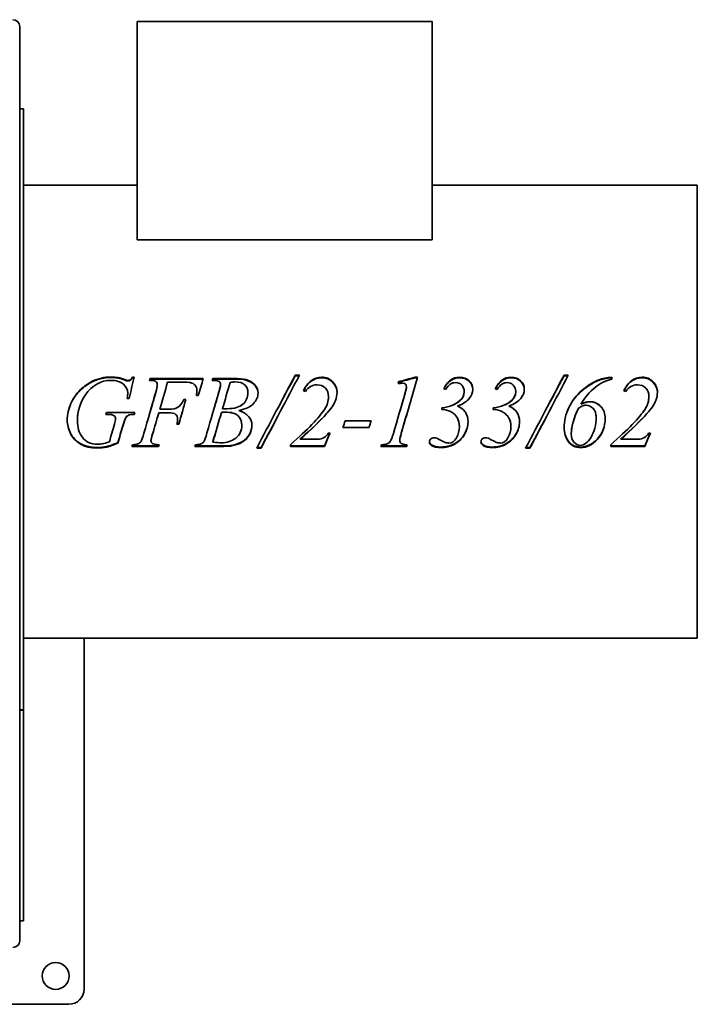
# Model space of a CAD drawing. Header units: millimetres. Extents: x 64 to 356, y 19 to 278.
# Tile 2 of 2: x 177 to 356, y 19 to 278. Entities that reach past the tile are written whole.
import ezdxf

# ---------------------------------------------------------------- set-up
doc = ezdxf.new("R2010")
doc.units = ezdxf.units.MM
doc.layers.add('Krawędzie widoczne(ISO)', color=7, linetype='Continuous', lineweight=35, true_color=0x262659)

msp = doc.modelspace()

# ---------------------------------------------------------------- linework, layer by layer
at = {"layer": 'Krawędzie widoczne(ISO)'}
for p, q in [((177, 276.7), (177, 165.5)), ((208, 278), (286, 278)), ((208, 220.33), (208, 278)), ((286, 220.33), (286, 278)), ((178, 255), (177, 255)), ((178, 96.26), (178, 255)), ((208, 234.8), (178, 234.8)), ((356, 234.8), (286, 234.8)), ((356, 115.2), (356, 234.8)), ((286, 220.33), (208, 220.33)), ((249.77, 184.61), (250.89, 184.61)), ((249.77, 184.44), (249.77, 184.61)), ((320.8, 184.61), (321.92, 184.61)), ((320.8, 184.44), (320.8, 184.61)), ((204.67, 183.36), (204.67, 183.5)), ((206.76, 184.14), (207.24, 184.14)), ((206.76, 183.99), (206.76, 184.14)), ((206.76, 183.99), (207.21, 183.99)), ((211.46, 183.73), (225.49, 183.73)), ((211.46, 183.59), (211.46, 183.73)), ((211.46, 183.59), (225.45, 183.59)), ((213.33, 182.07), (213.33, 182.19)), ((219.71, 182.8), (216.08, 182.8)), ((228.04, 183.73), (234.51, 183.73)), ((228.04, 183.59), (228.04, 183.73)), ((228.04, 183.59), (234.51, 183.59)), ((230.04, 182.07), (230.04, 182.19)), ((249.77, 184.44), (250.8, 184.44)), ((281.45, 184.1), (282.08, 184.1)), ((281.45, 183.94), (281.45, 184.1)), ((281.45, 183.94), (282.04, 183.94)), ((320.8, 184.44), (321.83, 184.44)), ((333.4, 183.59), (333.4, 184.1)), ((205.54, 179.88), (205.54, 179.96)), ((223.82, 180.47), (223.82, 180.57)), ((237.29, 179.9), (237.29, 179.98)), ((279.13, 180.93), (279.13, 181.03)), ((279.15, 181.44), (279.15, 181.55)), ((294.43, 180.2), (294.43, 180.29)), ((308.04, 180.2), (308.04, 180.29)), ((205.9, 178.5), (205.42, 178.5)), ((220.4, 178.25), (220.9, 178.25)), ((220.4, 178.19), (220.4, 178.25)), ((220.4, 178.19), (220.89, 178.19)), ((224.17, 179.22), (223.67, 179.22)), ((258.58, 178.92), (258.58, 178.98)), ((293.29, 177.85), (293.29, 177.9)), ((306.89, 177.85), (306.89, 177.9)), ((325.23, 176.98), (325.23, 177.01)), ((343.21, 178.92), (343.21, 178.98)), ((200.14, 174.29), (199.77, 174.29)), ((200.14, 174.31), (199.78, 174.31)), ((199.92, 174.81), (207.39, 174.81)), ((207.26, 174.31), (207.26, 174.29)), ((216.17, 174.73), (213.76, 174.73)), ((213.76, 174.73), (213.76, 174.72)), ((216.17, 174.72), (213.76, 174.72)), ((214.02, 175.66), (216.4, 175.66)), ((214.02, 175.65), (214.02, 175.66)), ((214.02, 175.65), (216.4, 175.65)), ((230.3, 174.8), (230.3, 174.79)), ((230.58, 175.78), (230.58, 175.79)), ((234.92, 175.29), (234.92, 175.29)), ((288.49, 175.99), (288.49, 175.6)), ((292.64, 176.45), (292.64, 176.47)), ((302.1, 175.99), (302.1, 175.6)), ((306.24, 176.45), (306.24, 176.47)), ((201.95, 173.93), (201.95, 173.91)), ((202.29, 173.21), (202.29, 173.18)), ((219.04, 171.71), (218.51, 171.71)), ((219.04, 171.76), (218.52, 171.76)), ((218.71, 173.05), (218.71, 173.02)), ((219.04, 171.76), (219.04, 171.71)), ((262.95, 172.54), (269.83, 172.54)), ((212.11, 169.14), (212.11, 169.04)), ((235.68, 171.45), (235.68, 171.38)), ((258.45, 169.36), (258.98, 169.36)), ((269.29, 170.78), (262.4, 170.78)), ((269.29, 170.85), (262.43, 170.85)), ((269.29, 170.85), (269.29, 170.78)), ((293.15, 171.1), (293.15, 171.03)), ((306.76, 171.1), (306.76, 171.03)), ((322.7, 169.21), (322.7, 169.11)), ((343.08, 169.36), (343.61, 169.36)), ((202.92, 166.81), (202.92, 166.67)), ((211.68, 167.42), (211.68, 167.29)), ((228.04, 167.1), (228.04, 166.97)), ((251.13, 167.83), (251.13, 167.71)), ((251.13, 167.71), (255.64, 167.71)), ((277.43, 167.5), (277.43, 167.37)), ((335.76, 167.83), (335.76, 167.71)), ((335.76, 167.71), (340.27, 167.71)), ((177, 165.5), (177, 35.3)), ((213.68, 165.8), (206.64, 165.8)), ((213.68, 165.96), (206.7, 165.96)), ((213.68, 165.96), (213.68, 165.8)), ((229.89, 165.8), (223.3, 165.8)), ((229.89, 165.96), (223.35, 165.96)), ((240.77, 165.39), (239.61, 165.39)), ((240.77, 165.56), (239.7, 165.56)), ((240.77, 165.56), (240.77, 165.39)), ((248.51, 166.28), (248.51, 165.8)), ((257.48, 165.96), (248.51, 165.96)), ((257.48, 165.8), (248.51, 165.8)), ((257.48, 165.96), (257.48, 165.8)), ((279.23, 165.8), (272.39, 165.8)), ((279.23, 165.96), (272.45, 165.96)), ((279.23, 165.96), (279.23, 165.8)), ((311.8, 165.39), (310.64, 165.39)), ((311.8, 165.56), (310.73, 165.56)), ((311.8, 165.56), (311.8, 165.39)), ((333.14, 166.28), (333.14, 165.8)), ((342.11, 165.96), (333.14, 165.96)), ((342.11, 165.8), (333.14, 165.8)), ((342.11, 165.96), (342.11, 165.8)), ((356, 115.2), (178, 115.2)), ((194, 115.2), (194, 22.5)), ((177, 96.26), (178, 96.26)), ((177, 96.21), (178, 96.21)), ((178, 96.21), (178, 96.26)), ((178, 46.33), (178, 96.21)), ((178, 46.33), (178, 44.91)), ((178, 41.09), (178, 44.91)), ((177, 40.5), (178, 40.5)), ((178, 41.09), (178, 40.5)), ((190, 18.5), (68, 18.5))]:
    msp.add_line(p, q, dxfattribs=at)
msp.add_circle((186.5, 26), 3.55, dxfattribs=at)
for centre, radius, start, end in [((175.2, 276.7), 1.8, 0, 90), ((175.2, 35.3), 1.8, 270, 0), ((190, 22.5), 4, 270, 0)]:
    msp.add_arc(centre, radius, start, end, dxfattribs=at)
for points in [[(239.61, 165.39), (243, 171.74), (246.38, 178.26), (249.77, 184.61)], [(250.89, 184.61), (247.52, 178.26), (244.14, 171.74), (240.77, 165.39)], [(310.64, 165.39), (314.03, 171.74), (317.41, 178.26), (320.8, 184.61)], [(321.92, 184.61), (318.55, 178.26), (315.17, 171.74), (311.8, 165.39)], [(201.17, 183.25), (198.38, 183.25), (196.11, 181.98), (194.35, 179.41)], [(196.18, 183.01), (197.77, 183.76), (199.43, 184.14), (201.17, 184.14)], [(196.18, 182.87), (197.77, 183.62), (199.43, 183.99), (201.17, 183.99)], [(201.17, 184.14), (202.45, 184.14), (203.62, 183.93), (204.67, 183.5)], [(201.17, 183.99), (202.45, 183.99), (203.62, 183.78), (204.67, 183.36)], [(204.67, 183.5), (205.09, 183.34), (205.4, 183.25), (205.6, 183.25)], [(204.67, 183.36), (205.09, 183.2), (205.4, 183.11), (205.6, 183.11)], [(207.24, 184.14), (206.8, 182.27), (206.35, 180.39), (205.9, 178.5)], [(211.3, 183.25), (211.36, 183.41), (211.41, 183.57), (211.46, 183.73)], [(211.35, 183.25), (211.39, 183.36), (211.43, 183.48), (211.46, 183.59)], [(212.95, 180.14), (213.2, 181.01), (213.33, 181.69), (213.33, 182.19)], [(212.95, 180.05), (213.2, 180.91), (213.33, 181.58), (213.33, 182.07)], [(216.08, 182.8), (215.39, 180.43), (214.71, 178.05), (214.02, 175.66)], [(222.1, 182.67), (221.73, 182.76), (220.94, 182.8), (219.71, 182.8)], [(225.49, 183.73), (225.05, 182.23), (224.61, 180.73), (224.17, 179.22)], [(227.86, 183.25), (227.92, 183.41), (227.98, 183.57), (228.04, 183.73)], [(228.27, 183.24), (228.13, 183.24), (227.99, 183.24), (227.86, 183.25)], [(227.91, 183.25), (227.95, 183.36), (227.99, 183.47), (228.04, 183.59)], [(229.63, 180.26), (229.9, 181.18), (230.04, 181.82), (230.04, 182.19)], [(229.63, 180.17), (229.9, 181.07), (230.04, 181.7), (230.04, 182.07)], [(232.58, 182.7), (231.91, 180.41), (231.25, 178.1), (230.58, 175.79)], [(233.82, 182.86), (233.49, 182.86), (233.08, 182.81), (232.58, 182.7)], [(244.69, 175), (246.38, 178.16), (248.08, 181.32), (249.77, 184.44)], [(255.54, 182.09), (254.29, 182.09), (253.27, 181.49), (252.46, 180.3)], [(276.96, 182.86), (278.46, 183.27), (279.95, 183.69), (281.45, 184.1)], [(277.14, 182.38), (277.08, 182.54), (277.02, 182.7), (276.96, 182.86)], [(277.01, 182.74), (278.49, 183.14), (279.97, 183.54), (281.45, 183.94)], [(278.21, 182.54), (277.99, 182.54), (277.63, 182.49), (277.14, 182.38)], [(282.08, 184.1), (280.65, 179.19), (279.23, 174.2), (277.8, 169.26)], [(292.15, 182.68), (291.16, 182.68), (290.28, 182.08), (289.51, 180.86)], [(305.76, 182.68), (304.77, 182.68), (303.88, 182.08), (303.11, 180.86)], [(315.72, 175), (317.41, 178.16), (319.11, 181.32), (320.8, 184.44)], [(329.99, 183.38), (330.91, 183.73), (332.05, 183.97), (333.4, 184.1)], [(329.99, 183.24), (330.91, 183.59), (332.05, 183.82), (333.4, 183.94)], [(340.17, 182.09), (338.92, 182.09), (337.9, 181.49), (337.1, 180.3)], [(194.35, 179.41), (192.94, 177.37), (192.24, 175.09), (192.24, 172.56)], [(205.42, 178.5), (205.5, 179.16), (205.54, 179.65), (205.54, 179.96)], [(205.43, 178.5), (205.5, 179.12), (205.54, 179.58), (205.54, 179.88)], [(209.83, 169.3), (210.87, 172.9), (211.91, 176.54), (212.95, 180.14)], [(211.47, 175), (211.96, 176.69), (212.46, 178.37), (212.95, 180.05)], [(223.67, 179.22), (223.77, 179.76), (223.82, 180.21), (223.82, 180.57)], [(223.68, 179.22), (223.77, 179.72), (223.82, 180.14), (223.82, 180.47)], [(226.48, 169.38), (227.53, 172.99), (228.58, 176.64), (229.63, 180.26)], [(228.1, 175), (228.61, 176.73), (229.12, 178.45), (229.63, 180.17)], [(252.46, 180.3), (252.31, 180.37), (252.15, 180.44), (251.99, 180.51)], [(260.83, 180.11), (260.83, 179.33), (260.69, 178.61), (260.42, 177.94)], [(275.74, 169.26), (276.77, 172.81), (277.79, 176.38), (278.82, 179.94)], [(277.4, 175), (277.87, 176.62), (278.34, 178.24), (278.82, 179.85)], [(278.82, 179.94), (279, 180.58), (279.11, 180.95), (279.13, 181.03)], [(278.82, 179.85), (279, 180.49), (279.11, 180.85), (279.13, 180.93)], [(279.13, 181.03), (279.14, 181.21), (279.15, 181.38), (279.15, 181.55)], [(279.13, 180.93), (279.14, 181.11), (279.15, 181.27), (279.15, 181.44)], [(289.51, 180.86), (289.35, 180.91), (289.18, 180.96), (289.02, 181)], [(293.29, 177.9), (294.05, 178.56), (294.43, 179.36), (294.43, 180.29)], [(293.29, 177.85), (294.05, 178.5), (294.43, 179.29), (294.43, 180.2)], [(303.11, 180.86), (302.95, 180.91), (302.79, 180.96), (302.63, 181)], [(306.89, 177.9), (307.65, 178.56), (308.04, 179.36), (308.04, 180.29)], [(306.89, 177.85), (307.65, 178.5), (308.04, 179.29), (308.04, 180.2)], [(337.1, 180.3), (336.94, 180.37), (336.78, 180.44), (336.62, 180.51)], [(345.46, 180.11), (345.46, 179.33), (345.33, 178.61), (345.05, 177.94)], [(220.9, 178.25), (220.28, 176.07), (219.66, 173.89), (219.04, 171.71)], [(257.57, 175.66), (258.24, 176.72), (258.58, 177.83), (258.58, 178.98)], [(257.57, 175.65), (258.24, 176.69), (258.58, 177.78), (258.58, 178.92)], [(260.42, 177.94), (259.99, 176.91), (259.2, 175.75), (258.07, 174.47)], [(288.49, 175.99), (290.64, 176.31), (292.24, 176.95), (293.29, 177.9)], [(288.49, 175.97), (290.64, 176.29), (292.24, 176.91), (293.29, 177.85)], [(302.1, 175.99), (304.24, 176.31), (305.84, 176.95), (306.89, 177.9)], [(302.1, 175.97), (304.24, 176.29), (305.84, 176.91), (306.89, 177.85)], [(325.23, 177.01), (326.19, 177.43), (326.97, 177.63), (327.58, 177.63)], [(325.23, 176.98), (326.19, 177.39), (326.97, 177.59), (327.58, 177.59)], [(342.2, 175.66), (342.87, 176.72), (343.21, 177.83), (343.21, 178.98)], [(342.2, 175.65), (342.87, 176.69), (343.21, 177.78), (343.21, 178.92)], [(345.05, 177.94), (344.62, 176.91), (343.84, 175.75), (342.7, 174.47)], [(192.48, 175), (192.32, 174.23), (192.24, 173.43), (192.24, 172.6)], [(199.77, 174.29), (199.82, 174.47), (199.87, 174.64), (199.92, 174.81)], [(201.95, 173.93), (201.58, 174.18), (200.97, 174.31), (200.14, 174.31)], [(201.95, 173.91), (201.58, 174.17), (200.97, 174.29), (200.14, 174.29)], [(207.39, 174.81), (207.35, 174.64), (207.3, 174.47), (207.26, 174.31)], [(207.39, 174.81), (207.35, 174.64), (207.3, 174.47), (207.26, 174.29)], [(213.76, 174.73), (213.21, 172.86), (212.66, 171), (212.11, 169.14)], [(213.76, 174.72), (213.21, 172.82), (212.66, 170.93), (212.11, 169.04)], [(219.98, 175), (219.66, 173.92), (219.35, 172.84), (219.04, 171.76)], [(230.3, 174.8), (229.55, 172.22), (228.79, 169.65), (228.04, 167.1)], [(230.3, 174.79), (229.55, 172.18), (228.79, 169.56), (228.04, 166.97)], [(231.38, 174.86), (231.08, 174.86), (230.72, 174.84), (230.3, 174.8)], [(231.38, 174.85), (231.08, 174.85), (230.72, 174.83), (230.3, 174.79)], [(230.58, 175.79), (231.16, 175.78), (231.58, 175.78), (231.83, 175.78)], [(230.58, 175.78), (231.16, 175.77), (231.58, 175.77), (231.83, 175.77)], [(234.92, 175.29), (235.18, 175.2), (235.43, 175.1), (235.66, 175)], [(245.83, 175), (244.14, 171.84), (242.46, 168.68), (240.77, 165.56)], [(248.51, 166.28), (253.08, 170.24), (256.1, 173.39), (257.57, 175.66)], [(258.07, 174.48), (256.33, 172.55), (254.02, 170.33), (251.13, 167.83)], [(258.07, 174.47), (256.33, 172.51), (254.02, 170.25), (251.13, 167.71)], [(257.11, 175), (257.28, 175.22), (257.43, 175.44), (257.57, 175.65)], [(258.52, 175), (258.38, 174.83), (258.22, 174.66), (258.07, 174.48)], [(279.45, 175), (278.9, 173.12), (278.35, 171.23), (277.8, 169.35)], [(292.64, 176.45), (293.49, 176.1), (294.14, 175.62), (294.61, 175)], [(306.24, 176.45), (307.09, 176.1), (307.75, 175.62), (308.21, 175)], [(316.86, 175), (315.17, 171.84), (313.49, 168.68), (311.8, 165.56)], [(324.6, 175.9), (323.33, 173.2), (322.7, 170.94), (322.7, 169.11)], [(324.19, 175), (323.2, 172.73), (322.7, 170.8), (322.7, 169.21)], [(329.26, 173.45), (329.26, 174.05), (329.17, 174.56), (329, 175)], [(333.14, 166.28), (337.71, 170.24), (340.73, 173.39), (342.2, 175.66)], [(342.7, 174.48), (340.96, 172.55), (338.65, 170.33), (335.76, 167.83)], [(342.7, 174.47), (340.96, 172.51), (338.65, 170.25), (335.76, 167.71)], [(341.74, 175), (341.91, 175.22), (342.06, 175.44), (342.2, 175.65)], [(343.15, 175), (343.01, 174.83), (342.86, 174.66), (342.7, 174.48)], [(192.24, 172.6), (192.24, 172.59), (192.24, 172.59), (192.24, 172.58)], [(192.25, 173.02), (192.25, 173.02), (192.25, 173.03), (192.25, 173.03)], [(192.25, 172.99), (192.25, 172.99), (192.25, 172.99), (192.25, 172.99)], [(200.7, 167.04), (201.13, 168.57), (201.57, 170.11), (202.01, 171.65)], [(202.29, 173.21), (202.29, 173.53), (202.17, 173.77), (201.95, 173.93)], [(202.29, 173.18), (202.29, 173.5), (202.17, 173.75), (201.95, 173.91)], [(202.01, 171.65), (202.19, 172.29), (202.29, 172.79), (202.29, 173.18)], [(204.96, 173.31), (204.82, 173.08), (204.58, 172.39), (204.24, 171.26)], [(204.96, 173.28), (204.82, 173.04), (204.58, 172.35), (204.24, 171.19)], [(218.51, 171.71), (218.64, 172.24), (218.71, 172.67), (218.71, 173.02)], [(262.4, 170.78), (262.59, 171.37), (262.77, 171.96), (262.95, 172.54)], [(269.82, 172.54), (269.64, 171.98), (269.46, 171.42), (269.29, 170.85)], [(269.83, 172.54), (269.65, 171.96), (269.47, 171.37), (269.29, 170.78)], [(329.26, 173.44), (329.26, 173.44), (329.26, 173.45), (329.26, 173.45)], [(204.24, 171.26), (203.8, 169.77), (203.36, 168.29), (202.92, 166.81)], [(204.24, 171.19), (203.8, 169.68), (203.36, 168.17), (202.92, 166.67)], [(208.98, 167.07), (209.22, 167.43), (209.51, 168.17), (209.83, 169.3)], [(212.11, 169.14), (211.83, 168.28), (211.68, 167.7), (211.68, 167.42)], [(212.11, 169.04), (211.83, 168.16), (211.68, 167.58), (211.68, 167.29)], [(225.64, 167.07), (225.85, 167.41), (226.13, 168.18), (226.48, 169.38)], [(258.94, 169.36), (258.45, 168.22), (257.96, 167.09), (257.48, 165.96)], [(258.98, 169.36), (258.48, 168.17), (257.98, 166.98), (257.48, 165.8)], [(274.85, 167.08), (275.14, 167.49), (275.44, 168.21), (275.74, 169.26)], [(277.8, 169.35), (277.56, 168.5), (277.43, 167.88), (277.43, 167.5)], [(277.8, 169.26), (277.56, 168.39), (277.43, 167.76), (277.43, 167.37)], [(343.57, 169.36), (343.08, 168.22), (342.6, 167.09), (342.11, 165.96)], [(343.61, 169.36), (343.11, 168.17), (342.61, 166.98), (342.11, 165.8)], [(206.82, 166.28), (207.51, 166.3), (207.97, 166.36), (208.2, 166.47)], [(208.2, 166.47), (208.55, 166.62), (208.81, 166.81), (208.98, 167.07)], [(223.46, 166.28), (224.16, 166.3), (224.63, 166.37), (224.88, 166.48)], [(224.88, 166.48), (225.23, 166.63), (225.48, 166.82), (225.64, 167.07)], [(228.04, 166.97), (229.01, 166.84), (229.77, 166.78), (230.32, 166.78)], [(272.58, 166.28), (273.31, 166.3), (273.79, 166.36), (274.02, 166.46)], [(274.02, 166.46), (274.38, 166.61), (274.66, 166.82), (274.85, 167.08)], [(285.82, 166.23), (285.46, 166.47), (285.27, 166.75), (285.24, 167.07)], [(285.82, 166.08), (285.43, 166.34), (285.24, 166.64), (285.24, 166.99)], [(286.42, 168.12), (286.64, 168.12), (286.88, 168.08), (287.11, 168.02)], [(299.42, 166.23), (299.06, 166.47), (298.87, 166.75), (298.85, 167.07)], [(299.42, 166.08), (299.04, 166.34), (298.85, 166.64), (298.85, 166.99)], [(300.02, 168.12), (300.25, 168.12), (300.48, 168.08), (300.71, 168.02)], [(206.64, 165.8), (206.7, 165.96), (206.76, 166.12), (206.82, 166.28)], [(213.8, 166.28), (213.76, 166.17), (213.72, 166.06), (213.68, 165.96)], [(213.85, 166.28), (213.79, 166.12), (213.74, 165.96), (213.68, 165.8)], [(223.3, 165.8), (223.36, 165.96), (223.41, 166.12), (223.46, 166.28)], [(233.29, 166.17), (232.56, 166.03), (231.43, 165.96), (229.89, 165.96)], [(233.29, 166.02), (232.56, 165.87), (231.43, 165.8), (229.89, 165.8)], [(272.39, 165.8), (272.45, 165.96), (272.52, 166.12), (272.58, 166.28)], [(279.32, 166.28), (279.29, 166.17), (279.26, 166.06), (279.23, 165.96)], [(279.36, 166.28), (279.32, 166.12), (279.27, 165.96), (279.23, 165.8)], [(288.35, 165.66), (287.24, 165.66), (286.39, 165.85), (285.82, 166.23)], [(288.35, 165.5), (287.24, 165.5), (286.39, 165.69), (285.82, 166.08)], [(301.95, 165.66), (300.84, 165.66), (300, 165.85), (299.42, 166.23)], [(301.95, 165.5), (300.84, 165.5), (300, 165.69), (299.42, 166.08)]]:
    msp.add_open_spline(points, degree=3, dxfattribs=at)
for points, knots in [([(189.57, 172.74), (189.57, 174.29), (189.89, 175.77), (190.54, 177.18), (191.2, 178.58), (192.01, 179.76), (192.99, 180.73), (193.97, 181.69), (195.04, 182.45), (196.18, 183.01)], [0, 0, 0, 0, 1, 1, 1, 2, 2, 2, 3, 3, 3, 3]), ([(189.81, 175), (189.97, 175.73), (190.22, 176.45), (190.54, 177.14), (191.2, 178.52), (192.01, 179.68), (192.99, 180.63), (193.97, 181.58), (195.04, 182.33), (196.18, 182.87)], [0.496689, 0.496689, 0.496689, 0.496689, 1, 1, 1, 2, 2, 2, 3, 3, 3, 3]), ([(205.54, 179.96), (205.54, 180.83), (205.15, 181.6), (204.38, 182.26), (203.6, 182.92), (202.53, 183.25), (201.17, 183.25)], [0, 0, 0, 0, 1, 1, 1, 2, 2, 2, 2]), ([(205.6, 183.25), (205.81, 183.25), (206, 183.3), (206.15, 183.41), (206.31, 183.51), (206.51, 183.75), (206.76, 184.14)], [0, 0, 0, 0, 1, 1, 1, 2, 2, 2, 2]), ([(205.6, 183.11), (205.81, 183.11), (206, 183.17), (206.15, 183.27), (206.31, 183.37), (206.51, 183.61), (206.76, 183.99)], [0, 0, 0, 0, 1, 1, 1, 2, 2, 2, 2]), ([(213.33, 182.19), (213.33, 182.41), (213.27, 182.61), (213.16, 182.77), (213.05, 182.94), (212.88, 183.06), (212.65, 183.14), (212.43, 183.21), (211.98, 183.25), (211.3, 183.25)], [0, 0, 0, 0, 1, 1, 1, 2, 2, 2, 3, 3, 3, 3]), ([(223.82, 180.57), (223.82, 181.15), (223.65, 181.61), (223.33, 181.95), (223.01, 182.3), (222.6, 182.53), (222.1, 182.67)], [0, 0, 0, 0, 1, 1, 1, 2, 2, 2, 2]), ([(230.04, 182.19), (230.04, 182.51), (229.91, 182.76), (229.67, 182.95), (229.42, 183.14), (228.96, 183.24), (228.27, 183.24)], [0, 0, 0, 0, 1, 1, 1, 2, 2, 2, 2]), ([(237.29, 179.98), (237.29, 180.89), (237.01, 181.59), (236.46, 182.1), (235.9, 182.61), (235.02, 182.86), (233.82, 182.86)], [0, 0, 0, 0, 1, 1, 1, 2, 2, 2, 2]), ([(234.51, 183.73), (235.6, 183.73), (236.57, 183.57), (237.42, 183.23), (238.27, 182.9), (238.91, 182.43), (239.33, 181.84), (239.75, 181.24), (239.96, 180.61), (239.96, 179.94)], [0, 0, 0, 0, 1, 1, 1, 2, 2, 2, 3, 3, 3, 3]), ([(234.51, 183.59), (235.6, 183.59), (236.57, 183.42), (237.42, 183.09), (238.27, 182.76), (238.91, 182.31), (239.33, 181.72), (239.74, 181.15), (239.95, 180.54), (239.96, 179.89)], [0, 0, 0, 0, 1, 1, 1, 2, 2, 2, 2.980501, 2.980501, 2.980501, 2.980501]), ([(251.99, 180.51), (252.44, 181.65), (253.1, 182.53), (253.97, 183.16), (254.84, 183.78), (255.78, 184.1), (256.79, 184.1)], [0, 0, 0, 0, 1, 1, 1, 2, 2, 2, 2]), ([(252.02, 180.49), (252.47, 181.58), (253.12, 182.42), (253.97, 183.02), (254.84, 183.64), (255.78, 183.94), (256.79, 183.94)], [0.02333, 0.02333, 0.02333, 0.02333, 1, 1, 1, 2, 2, 2, 2]), ([(258.58, 178.98), (258.58, 179.9), (258.3, 180.65), (257.74, 181.22), (257.17, 181.8), (256.44, 182.09), (255.54, 182.09)], [0, 0, 0, 0, 1, 1, 1, 2, 2, 2, 2]), ([(256.79, 184.1), (257.92, 184.1), (258.88, 183.71), (259.66, 182.93), (260.44, 182.16), (260.83, 181.22), (260.83, 180.11)], [0, 0, 0, 0, 1, 1, 1, 2, 2, 2, 2]), ([(256.79, 183.94), (257.92, 183.94), (258.88, 183.56), (259.66, 182.8), (260.43, 182.04), (260.82, 181.13), (260.83, 180.06)], [0, 0, 0, 0, 1, 1, 1, 1.98812, 1.98812, 1.98812, 1.98812]), ([(279.15, 181.55), (279.15, 181.86), (279.07, 182.1), (278.9, 182.28), (278.74, 182.45), (278.51, 182.54), (278.21, 182.54)], [0, 0, 0, 0, 1, 1, 1, 2, 2, 2, 2]), ([(289.02, 181), (289.48, 182.03), (290.07, 182.8), (290.79, 183.32), (291.51, 183.84), (292.31, 184.1), (293.17, 184.1)], [0, 0, 0, 0, 1, 1, 1, 2, 2, 2, 2]), ([(289.06, 180.99), (289.52, 181.96), (290.09, 182.68), (290.79, 183.18), (291.51, 183.69), (292.31, 183.94), (293.17, 183.94)], [0.029364, 0.029364, 0.029364, 0.029364, 1, 1, 1, 2, 2, 2, 2]), ([(294.43, 180.29), (294.43, 180.98), (294.21, 181.55), (293.76, 182.01), (293.32, 182.46), (292.78, 182.68), (292.15, 182.68)], [0, 0, 0, 0, 1, 1, 1, 2, 2, 2, 2]), ([(293.17, 184.1), (294.22, 184.1), (295.07, 183.79), (295.71, 183.17), (296.36, 182.56), (296.68, 181.78), (296.68, 180.83)], [0, 0, 0, 0, 1, 1, 1, 2, 2, 2, 2]), ([(293.17, 183.94), (294.22, 183.94), (295.07, 183.64), (295.71, 183.04), (296.35, 182.44), (296.67, 181.69), (296.68, 180.78)], [0, 0, 0, 0, 1, 1, 1, 1.981567, 1.981567, 1.981567, 1.981567]), ([(302.63, 181), (303.09, 182.03), (303.68, 182.8), (304.4, 183.32), (305.12, 183.84), (305.91, 184.1), (306.77, 184.1)], [0, 0, 0, 0, 1, 1, 1, 2, 2, 2, 2]), ([(302.67, 180.99), (303.12, 181.96), (303.7, 182.68), (304.4, 183.18), (305.12, 183.69), (305.91, 183.94), (306.77, 183.94)], [0.029364, 0.029364, 0.029364, 0.029364, 1, 1, 1, 2, 2, 2, 2]), ([(308.04, 180.29), (308.04, 180.98), (307.81, 181.55), (307.37, 182.01), (306.92, 182.46), (306.38, 182.68), (305.76, 182.68)], [0, 0, 0, 0, 1, 1, 1, 2, 2, 2, 2]), ([(306.77, 184.1), (307.82, 184.1), (308.67, 183.79), (309.32, 183.17), (309.96, 182.56), (310.29, 181.78), (310.29, 180.83)], [0, 0, 0, 0, 1, 1, 1, 2, 2, 2, 2]), ([(306.77, 183.94), (307.82, 183.94), (308.67, 183.64), (309.32, 183.04), (309.95, 182.44), (310.27, 181.69), (310.29, 180.78)], [0, 0, 0, 0, 1, 1, 1, 1.981567, 1.981567, 1.981567, 1.981567]), ([(320.82, 170.71), (320.82, 172.52), (321.24, 174.31), (322.08, 176.07), (322.92, 177.84), (324.07, 179.35), (325.51, 180.61), (326.95, 181.87), (328.44, 182.79), (329.99, 183.38)], [0, 0, 0, 0, 1, 1, 1, 2, 2, 2, 3, 3, 3, 3]), ([(321.62, 175), (321.76, 175.35), (321.91, 175.7), (322.08, 176.06), (322.92, 177.79), (324.07, 179.28), (325.51, 180.52), (326.95, 181.75), (328.44, 182.66), (329.99, 183.24)], [0.79779, 0.79779, 0.79779, 0.79779, 1, 1, 1, 2, 2, 2, 3, 3, 3, 3]), ([(333.4, 183.59), (331.88, 183.24), (330.41, 182.5), (328.99, 181.38), (327.56, 180.25), (326.31, 178.8), (325.23, 177.01)], [0, 0, 0, 0, 1, 1, 1, 2, 2, 2, 2]), ([(336.62, 180.51), (337.08, 181.65), (337.74, 182.53), (338.6, 183.16), (339.47, 183.78), (340.41, 184.1), (341.42, 184.1)], [0, 0, 0, 0, 1, 1, 1, 2, 2, 2, 2]), ([(336.66, 180.49), (337.11, 181.58), (337.76, 182.42), (338.6, 183.02), (339.47, 183.64), (340.41, 183.94), (341.42, 183.94)], [0.02333, 0.02333, 0.02333, 0.02333, 1, 1, 1, 2, 2, 2, 2]), ([(343.21, 178.98), (343.21, 179.9), (342.93, 180.65), (342.37, 181.22), (341.8, 181.8), (341.07, 182.09), (340.17, 182.09)], [0, 0, 0, 0, 1, 1, 1, 2, 2, 2, 2]), ([(341.42, 184.1), (342.56, 184.1), (343.51, 183.71), (344.29, 182.93), (345.07, 182.16), (345.46, 181.22), (345.46, 180.11)], [0, 0, 0, 0, 1, 1, 1, 2, 2, 2, 2]), ([(341.42, 183.94), (342.56, 183.94), (343.51, 183.56), (344.29, 182.8), (345.06, 182.04), (345.45, 181.13), (345.46, 180.06)], [0, 0, 0, 0, 1, 1, 1, 1.98812, 1.98812, 1.98812, 1.98812]), ([(231.83, 175.78), (233.67, 175.78), (235.04, 176.18), (235.94, 176.98), (236.84, 177.78), (237.29, 178.78), (237.29, 179.98)], [0, 0, 0, 0, 1, 1, 1, 2, 2, 2, 2]), ([(231.83, 175.77), (233.67, 175.77), (235.04, 176.16), (235.94, 176.94), (236.84, 177.73), (237.29, 178.71), (237.29, 179.9)], [0, 0, 0, 0, 1, 1, 1, 2, 2, 2, 2]), ([(239.96, 179.94), (239.96, 178.91), (239.57, 177.98), (238.78, 177.14), (237.99, 176.3), (236.7, 175.69), (234.92, 175.29)], [0, 0, 0, 0, 1, 1, 1, 2, 2, 2, 2]), ([(296.68, 180.83), (296.68, 180.02), (296.38, 179.24), (295.77, 178.48), (295.16, 177.73), (294.12, 177.06), (292.64, 176.47)], [0, 0, 0, 0, 1, 1, 1, 2, 2, 2, 2]), ([(310.29, 180.83), (310.29, 180.02), (309.98, 179.24), (309.38, 178.48), (308.77, 177.73), (307.72, 177.06), (306.24, 176.47)], [0, 0, 0, 0, 1, 1, 1, 2, 2, 2, 2]), ([(216.4, 175.66), (217.46, 175.66), (218.25, 175.83), (218.78, 176.15), (219.3, 176.48), (219.85, 177.18), (220.4, 178.25)], [0, 0, 0, 0, 1, 1, 1, 2, 2, 2, 2]), ([(216.4, 175.65), (217.46, 175.65), (218.25, 175.81), (218.78, 176.14), (219.3, 176.46), (219.85, 177.14), (220.4, 178.19)], [0, 0, 0, 0, 1, 1, 1, 2, 2, 2, 2]), ([(327.58, 177.63), (328.71, 177.63), (329.67, 177.23), (330.46, 176.41), (331.26, 175.6), (331.65, 174.5), (331.65, 173.12)], [0, 0, 0, 0, 1, 1, 1, 2, 2, 2, 2]), ([(327.58, 177.59), (328.71, 177.59), (329.67, 177.19), (330.46, 176.39), (330.85, 175.99), (331.15, 175.53), (331.35, 175)], [0, 0, 0, 0, 1, 1, 1, 1.493292, 1.493292, 1.493292, 1.493292]), ([(207.26, 174.31), (206.57, 174.3), (206.07, 174.22), (205.76, 174.07), (205.46, 173.92), (205.19, 173.66), (204.96, 173.31)], [0, 0, 0, 0, 1, 1, 1, 2, 2, 2, 2]), ([(207.26, 174.29), (206.57, 174.28), (206.07, 174.2), (205.76, 174.05), (205.46, 173.9), (205.19, 173.64), (204.96, 173.28)], [0, 0, 0, 0, 1, 1, 1, 2, 2, 2, 2]), ([(218.71, 173.05), (218.71, 173.59), (218.53, 174), (218.18, 174.29), (217.82, 174.58), (217.15, 174.73), (216.17, 174.73)], [0, 0, 0, 0, 1, 1, 1, 2, 2, 2, 2]), ([(218.71, 173.02), (218.71, 173.56), (218.53, 173.99), (218.18, 174.28), (217.82, 174.57), (217.15, 174.72), (216.17, 174.72)], [0, 0, 0, 0, 1, 1, 1, 2, 2, 2, 2]), ([(235.68, 171.45), (235.68, 172.51), (235.34, 173.35), (234.66, 173.95), (233.98, 174.55), (232.88, 174.86), (231.38, 174.86)], [0, 0, 0, 0, 1, 1, 1, 2, 2, 2, 2]), ([(235.68, 171.38), (235.68, 172.47), (235.34, 173.32), (234.66, 173.93), (233.98, 174.55), (232.88, 174.85), (231.38, 174.85)], [0, 0, 0, 0, 1, 1, 1, 2, 2, 2, 2]), ([(234.92, 175.29), (236.1, 174.88), (236.96, 174.34), (237.52, 173.67), (238.08, 173), (238.36, 172.26), (238.36, 171.46)], [0, 0, 0, 0, 1, 1, 1, 2, 2, 2, 2]), ([(293.15, 171.03), (293.15, 171.87), (292.98, 172.63), (292.63, 173.29), (292.27, 173.96), (291.72, 174.5), (290.96, 174.91), (290.21, 175.32), (289.38, 175.55), (288.49, 175.6)], [0, 0, 0, 0, 1, 1, 1, 2, 2, 2, 3, 3, 3, 3]), ([(293.15, 171.1), (293.15, 171.93), (292.98, 172.67), (292.63, 173.32), (292.27, 173.98), (291.72, 174.51), (290.96, 174.91), (290.91, 174.94), (290.85, 174.97), (290.79, 175)], [0, 0, 0, 0, 1, 1, 1, 2, 2, 2, 2.073829, 2.073829, 2.073829, 2.073829]), ([(292.64, 176.47), (293.56, 176.09), (294.26, 175.54), (294.73, 174.83), (295.2, 174.12), (295.43, 173.26), (295.43, 172.27)], [0, 0, 0, 0, 1, 1, 1, 2, 2, 2, 2]), ([(306.76, 171.03), (306.76, 171.87), (306.58, 172.63), (306.23, 173.29), (305.88, 173.96), (305.32, 174.5), (304.57, 174.91), (303.81, 175.32), (302.99, 175.55), (302.1, 175.6)], [0, 0, 0, 0, 1, 1, 1, 2, 2, 2, 3, 3, 3, 3]), ([(306.76, 171.1), (306.76, 171.93), (306.58, 172.67), (306.23, 173.32), (305.88, 173.98), (305.32, 174.51), (304.57, 174.91), (304.51, 174.94), (304.45, 174.97), (304.4, 175)], [0, 0, 0, 0, 1, 1, 1, 2, 2, 2, 2.073829, 2.073829, 2.073829, 2.073829]), ([(306.24, 176.47), (307.16, 176.09), (307.86, 175.54), (308.33, 174.83), (308.8, 174.12), (309.04, 173.26), (309.04, 172.27)], [0, 0, 0, 0, 1, 1, 1, 2, 2, 2, 2]), ([(326.61, 176.69), (326.3, 176.69), (326, 176.64), (325.72, 176.54), (325.44, 176.43), (325.07, 176.22), (324.6, 175.9)], [0, 0, 0, 0, 1, 1, 1, 2, 2, 2, 2]), ([(329.26, 173.43), (329.26, 174.48), (329, 175.28), (328.49, 175.85), (327.97, 176.41), (327.35, 176.69), (326.61, 176.69)], [0, 0, 0, 0, 1, 1, 1, 2, 2, 2, 2]), ([(197.63, 165.56), (195.73, 165.56), (194.2, 165.9), (193.02, 166.59), (191.85, 167.28), (190.98, 168.2), (190.41, 169.35), (189.85, 170.49), (189.57, 171.63), (189.57, 172.76)], [0, 0, 0, 0, 1, 1, 1, 2, 2, 2, 2.995117, 2.995117, 2.995117, 2.995117]), ([(197.63, 165.39), (195.73, 165.39), (194.2, 165.75), (193.02, 166.45), (191.85, 167.15), (190.98, 168.09), (190.41, 169.25), (189.85, 170.42), (189.57, 171.58), (189.57, 172.74)], [0, 0, 0, 0, 1, 1, 1, 2, 2, 2, 3, 3, 3, 3]), ([(192.24, 172.56), (192.24, 170.88), (192.68, 169.44), (193.55, 168.23), (194.42, 167.02), (195.77, 166.41), (197.6, 166.41)], [0, 0, 0, 0, 1, 1, 1, 2, 2, 2, 2]), ([(295.43, 172.29), (295.43, 171.21), (295.11, 170.13), (294.48, 169.05), (293.84, 167.97), (292.97, 167.13), (291.85, 166.54), (290.74, 165.95), (289.57, 165.66), (288.35, 165.66)], [0.006776, 0.006776, 0.006776, 0.006776, 1, 1, 1, 2, 2, 2, 3, 3, 3, 3]), ([(295.43, 172.27), (295.43, 171.16), (295.12, 170.05), (294.48, 168.95), (293.84, 167.85), (292.97, 167), (291.85, 166.4), (290.74, 165.8), (289.57, 165.5), (288.35, 165.5)], [0, 0, 0, 0, 1, 1, 1, 2, 2, 2, 3, 3, 3, 3]), ([(309.04, 172.29), (309.03, 171.21), (308.71, 170.13), (308.08, 169.05), (307.44, 167.97), (306.57, 167.13), (305.46, 166.54), (304.34, 165.95), (303.17, 165.66), (301.95, 165.66)], [0.006776, 0.006776, 0.006776, 0.006776, 1, 1, 1, 2, 2, 2, 3, 3, 3, 3]), ([(309.04, 172.27), (309.04, 171.16), (308.72, 170.05), (308.08, 168.95), (307.44, 167.85), (306.57, 167), (305.46, 166.4), (304.34, 165.8), (303.17, 165.5), (301.95, 165.5)], [0, 0, 0, 0, 1, 1, 1, 2, 2, 2, 3, 3, 3, 3]), ([(325.07, 166.09), (326.1, 166.09), (327.05, 166.82), (327.93, 168.29), (328.82, 169.76), (329.26, 171.48), (329.26, 173.43)], [0, 0, 0, 0, 1, 1, 1, 2, 2, 2, 2]), ([(331.65, 173.13), (331.65, 171.06), (330.97, 169.29), (329.6, 167.84), (328.24, 166.38), (326.77, 165.66), (325.2, 165.66)], [0.002695, 0.002695, 0.002695, 0.002695, 1, 1, 1, 2, 2, 2, 2]), ([(331.65, 173.12), (331.65, 171), (330.97, 169.2), (329.6, 167.72), (328.24, 166.23), (326.77, 165.5), (325.2, 165.5)], [0, 0, 0, 0, 1, 1, 1, 2, 2, 2, 2]), ([(230.32, 166.78), (231.73, 166.78), (232.98, 167.19), (234.06, 168.02), (235.14, 168.84), (235.68, 169.97), (235.68, 171.38)], [0, 0, 0, 0, 1, 1, 1, 2, 2, 2, 2]), ([(238.36, 171.48), (238.35, 170.61), (238.12, 169.78), (237.67, 169), (237.21, 168.2), (236.62, 167.58), (235.9, 167.14), (235.18, 166.7), (234.31, 166.38), (233.29, 166.17)], [0.012242, 0.012242, 0.012242, 0.012242, 1, 1, 1, 2, 2, 2, 3, 3, 3, 3]), ([(238.36, 171.46), (238.36, 170.56), (238.13, 169.7), (237.67, 168.89), (237.21, 168.08), (236.62, 167.46), (235.9, 167.01), (235.18, 166.56), (234.31, 166.23), (233.29, 166.02)], [0, 0, 0, 0, 1, 1, 1, 2, 2, 2, 3, 3, 3, 3]), ([(255.64, 167.71), (256.37, 167.71), (256.96, 167.86), (257.43, 168.15), (257.9, 168.45), (258.24, 168.85), (258.45, 169.36)], [0, 0, 0, 0, 1, 1, 1, 2, 2, 2, 2]), ([(290.4, 166.72), (291.2, 166.72), (291.86, 167.17), (292.38, 168.09), (292.89, 169), (293.15, 169.99), (293.15, 171.03)], [0, 0, 0, 0, 1, 1, 1, 2, 2, 2, 2]), ([(304.01, 166.72), (304.8, 166.72), (305.46, 167.17), (305.98, 168.09), (306.5, 169), (306.76, 169.99), (306.76, 171.03)], [0, 0, 0, 0, 1, 1, 1, 2, 2, 2, 2]), ([(325.2, 165.66), (323.76, 165.66), (322.67, 166.17), (321.93, 167.2), (321.19, 168.22), (320.82, 169.41), (320.82, 170.75)], [0, 0, 0, 0, 1, 1, 1, 1.992157, 1.992157, 1.992157, 1.992157]), ([(325.2, 165.5), (323.76, 165.5), (322.67, 166.02), (321.93, 167.07), (321.19, 168.12), (320.82, 169.33), (320.82, 170.71)], [0, 0, 0, 0, 1, 1, 1, 2, 2, 2, 2]), ([(322.7, 169.11), (322.7, 168.18), (322.94, 167.44), (323.42, 166.9), (323.9, 166.36), (324.45, 166.09), (325.07, 166.09)], [0, 0, 0, 0, 1, 1, 1, 2, 2, 2, 2]), ([(340.27, 167.71), (341, 167.71), (341.6, 167.86), (342.07, 168.15), (342.54, 168.45), (342.87, 168.85), (343.08, 169.36)], [0, 0, 0, 0, 1, 1, 1, 2, 2, 2, 2]), ([(197.6, 166.41), (198.05, 166.41), (198.47, 166.45), (198.88, 166.53), (199.28, 166.61), (199.88, 166.78), (200.7, 167.04)], [0, 0, 0, 0, 1, 1, 1, 2, 2, 2, 2]), ([(202.92, 166.81), (201.7, 166.31), (200.72, 165.97), (199.98, 165.81), (199.23, 165.64), (198.45, 165.56), (197.63, 165.56)], [0, 0, 0, 0, 1, 1, 1, 2, 2, 2, 2]), ([(202.92, 166.67), (201.7, 166.16), (200.72, 165.82), (199.98, 165.65), (199.23, 165.48), (198.45, 165.39), (197.63, 165.39)], [0, 0, 0, 0, 1, 1, 1, 2, 2, 2, 2]), ([(211.68, 167.29), (211.68, 166.99), (211.81, 166.77), (212.05, 166.61), (212.3, 166.45), (212.89, 166.34), (213.85, 166.28)], [0, 0, 0, 0, 1, 1, 1, 2, 2, 2, 2]), ([(277.43, 167.37), (277.43, 167.05), (277.55, 166.81), (277.77, 166.63), (278, 166.46), (278.53, 166.34), (279.36, 166.28)], [0, 0, 0, 0, 1, 1, 1, 2, 2, 2, 2]), ([(285.24, 166.99), (285.24, 167.31), (285.36, 167.57), (285.58, 167.79), (285.81, 168.01), (286.09, 168.12), (286.42, 168.12)], [0, 0, 0, 0, 1, 1, 1, 2, 2, 2, 2]), ([(287.11, 168.02), (287.25, 167.97), (287.59, 167.79), (288.15, 167.48), (288.7, 167.18), (289.13, 166.97), (289.44, 166.87), (289.75, 166.77), (290.07, 166.72), (290.4, 166.72)], [0, 0, 0, 0, 1, 1, 1, 2, 2, 2, 3, 3, 3, 3]), ([(298.85, 166.99), (298.85, 167.31), (298.96, 167.57), (299.18, 167.79), (299.41, 168.01), (299.69, 168.12), (300.02, 168.12)], [0, 0, 0, 0, 1, 1, 1, 2, 2, 2, 2]), ([(300.71, 168.02), (300.85, 167.97), (301.2, 167.79), (301.75, 167.48), (302.3, 167.18), (302.74, 166.97), (303.04, 166.87), (303.35, 166.77), (303.67, 166.72), (304.01, 166.72)], [0, 0, 0, 0, 1, 1, 1, 2, 2, 2, 3, 3, 3, 3])]:
    msp.add_open_spline(points, degree=3, knots=knots, dxfattribs=at)

doc.saveas('drawing.dxf')
